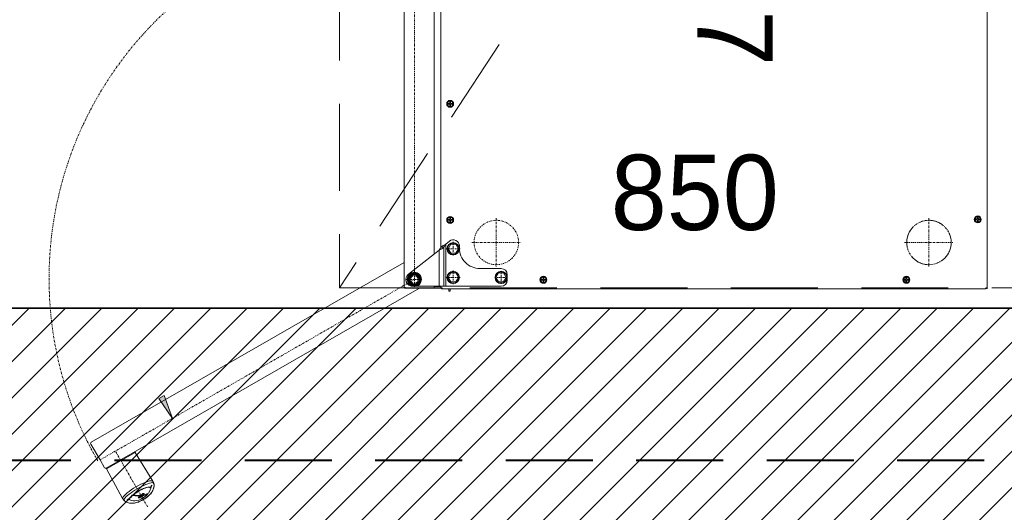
# Model space of a CAD drawing. Header units: millimetres. Extents: x -740 to 33545, y -26688 to 22494.
# Tile 88 of 256: x 9043 to 9187, y 10373 to 10445. Entities that reach past the tile are written whole.
import ezdxf

# ---------------------------------------------------------------- set-up
doc = ezdxf.new("R2010")
doc.units = ezdxf.units.MM
doc.header["$MEASUREMENT"] = 0
for name, pattern in [('DASHDOT2', [0.5, 0.25, -0.125, 0, -0.125]), ('DASHED', [19.05, 12.7, -6.35]), ('DIVIDE2', [0.625, 0.25, -0.125, 0, -0.125, 0, -0.125]), ('HIDDEN2', [4.7625, 3.175, -1.5875])]:
    doc.linetypes.add(name, pattern=pattern)
doc.layers.get('Defpoints').update_dxf_attribs({"color": 252})
for name, color, linetype, lineweight in [('_IS_POZA_ZAKRESEM', 2, 'DASHED', 40), ('A_istniejące ściany', 252, 'Continuous', 35), ('A_wyposażenie', 252, 'Continuous', 9), ('l.wypełnien', 252, 'Continuous', 5), ('wymiarowanie', 252, 'Continuous', 9)]:
    doc.layers.add(name, color=color, linetype=linetype, lineweight=lineweight)
doc.layers.add('TECHNOLOGIA KUCHNI', color=252, linetype='Continuous')
doc.layers.add('Wymiary mebli mm', color=252, linetype='Continuous')
doc.dimstyles.new('Wymiary elementów w mm', dxfattribs={"dimscale": 0.5, "dimtxt": 14, "dimasz": 20, "dimexe": 0, "dimexo": 1, "dimgap": 3, "dimtad": 1, "dimdec": 0, "dimlfac": 10, "dimtxsty": 'Standard', "dimblk": 'OBLIQUE', "dimcen": 5, "dimse1": 1, "dimse2": 1, "dimsd1": 1, "dimsd2": 1, "dimclrd": 256, "dimclre": 256, "dimclrt": 252, "dimadec": 0, "dimazin": 0, "dimtfac": 1, "dimtdec": 0, "dimtmove": 0, "dimatfit": 3, "dimldrblk": 'OBLIQUE', "dimfxl": 0, "dimlwd": -1, "dimlwe": -1, "dimarcsym": 0})

# ---------------------------------------------------------------- blocks, each defined once
blk = doc.blocks.new('*D1124')
at = {"layer": 'Defpoints', "color": 0}
for p in [(7617.6, 413.62), (7707.3, 413.62), (7707.3, 403.98)]:
    blk.add_point(p, dxfattribs=at)
at = {"layer": 'Wymiary mebli mm', "color": 252, "insert": (7662.45, 410.98), "char_height": 11, "attachment_point": 5}
blk.add_mtext('897', dxfattribs=at)
blk = doc.blocks.new('_Oblique')
at = {"color": 0, "linetype": 'ByBlock', "lineweight": -2}
blk.add_line((-0.5, -0.5), (0.5, 0.5), dxfattribs=at)
blk = doc.blocks.new('*D1125')
at = {"layer": 'Defpoints', "color": 0}
for p in [(7707.3, 447.67), (7650.96, 362.69), (7700.26, 362.69)]:
    blk.add_point(p, dxfattribs=at)
at = {"layer": 'Wymiary mebli mm', "color": 252, "insert": (7693.26, 405.18), "char_height": 11, "attachment_point": 5, "rotation": 90}
blk.add_mtext('850', dxfattribs=at)
blk = doc.blocks.new('ADWSAFSGDG')
at = {"layer": 'TECHNOLOGIA KUCHNI', "linetype": 'Continuous', "lineweight": 13}
blk.add_hatch(color=8, dxfattribs=at).paths.add_polyline_path([(7726.21, 328.92), (7723.31, 326.9), (7722.89, 327.71)])
at = {"layer": 'TECHNOLOGIA KUCHNI', "color": 8, "linetype": 'DIVIDE2', "lineweight": 13}
blk.add_line((7707.3, 447.85), (7622.6, 447.85), dxfattribs=at)
at = {"layer": 'TECHNOLOGIA KUCHNI', "color": 8, "linetype": 'Continuous', "lineweight": 13}
for p, q in [((7622.78, 447.85), (7707.12, 447.85)), ((7707.12, 447.67), (7707.12, 447.85)), ((7707.3, 447.67), (7707.12, 447.67)), ((7707.3, 447.67), (7707.3, 368.3)), ((7696.83, 446.56), (7696.83, 446.44)), ((7697.07, 446.56), (7696.83, 446.56)), ((7697.07, 446.44), (7696.83, 446.44)), ((7697.07, 446.8), (7697.07, 446.56)), ((7697.19, 446.8), (7697.07, 446.8)), ((7697.07, 446.44), (7697.07, 446.2)), ((7697.07, 446.2), (7697.19, 446.2)), ((7697.19, 446.56), (7697.19, 446.8)), ((7697.43, 446.56), (7697.19, 446.56)), ((7697.19, 446.2), (7697.19, 446.44)), ((7697.19, 446.44), (7697.43, 446.44)), ((7697.43, 446.44), (7697.43, 446.56)), ((7705.9, 436.14), (7705.66, 436.14)), ((7705.66, 436.14), (7705.66, 436.02)), ((7705.9, 436.02), (7705.66, 436.02)), ((7706.02, 436.38), (7705.9, 436.38)), ((7705.9, 436.38), (7705.9, 436.14)), ((7705.9, 436.02), (7705.9, 435.78)), ((7705.9, 435.78), (7706.02, 435.78)), ((7706.02, 436.14), (7706.02, 436.38)), ((7706.25, 436.14), (7706.02, 436.14)), ((7706.02, 436.02), (7706.25, 436.02)), ((7706.02, 435.78), (7706.02, 436.02)), ((7706.25, 436.02), (7706.25, 436.14)), ((7705.9, 383.14), (7705.66, 383.14)), ((7705.66, 383.14), (7705.66, 383.02)), ((7705.9, 383.02), (7705.66, 383.02)), ((7706.02, 383.38), (7705.9, 383.38)), ((7705.9, 383.38), (7705.9, 383.14)), ((7705.9, 383.02), (7705.9, 382.78)), ((7705.9, 382.78), (7706.02, 382.78)), ((7706.02, 383.14), (7706.02, 383.38)), ((7706.25, 383.14), (7706.02, 383.14)), ((7706.02, 383.02), (7706.25, 383.02)), ((7706.02, 382.78), (7706.02, 383.02)), ((7706.25, 383.02), (7706.25, 383.14)), ((7707.3, 383.45), (7707.35, 383.45)), ((7707.35, 383.45), (7707.3, 382.6)), ((7704.31, 376.9), (7704.31, 373.8)), ((7704.96, 377.27), (7705.61, 377.65)), ((7704.96, 376.52), (7704.96, 377.27)), ((7706.01, 377.79), (7705.21, 377.79)), ((7705.61, 377.65), (7706.25, 377.27)), ((7706.25, 377.27), (7706.25, 376.52)), ((7706.9, 364), (7706.9, 376.9)), ((7705.61, 376.15), (7704.96, 376.52)), ((7706.25, 376.52), (7705.61, 376.15)), ((7680.19, 369.52), (7679.95, 369.52)), ((7679.95, 369.52), (7679.95, 369.4)), ((7680.31, 369.76), (7680.19, 369.76)), ((7680.19, 369.76), (7680.19, 369.52)), ((7680.31, 369.52), (7680.31, 369.76)), ((7680.55, 369.52), (7680.31, 369.52)), ((7680.55, 369.4), (7680.55, 369.52)), ((7697.15, 369.52), (7696.91, 369.52)), ((7696.91, 369.52), (7696.91, 369.4)), ((7697.27, 369.76), (7697.15, 369.76)), ((7697.15, 369.76), (7697.15, 369.52)), ((7697.27, 369.52), (7697.27, 369.76)), ((7697.51, 369.52), (7697.27, 369.52)), ((7697.51, 369.4), (7697.51, 369.52)), ((7700.77, 370.29), (7701.42, 370.66)), ((7700.77, 369.54), (7700.77, 370.29)), ((7701.42, 369.16), (7700.77, 369.54)), ((7701.32, 370.81), (7701.02, 370.81)), ((7701.42, 370.66), (7702.06, 370.29)), ((7702.06, 369.54), (7701.42, 369.16)), ((7702.06, 370.29), (7702.06, 369.54)), ((7704.96, 370.29), (7705.61, 370.66)), ((7704.96, 369.54), (7704.96, 370.29)), ((7705.61, 369.16), (7704.96, 369.54)), ((7705.61, 370.66), (7706.25, 370.29)), ((7706.25, 369.54), (7705.61, 369.16)), ((7706.25, 370.29), (7706.25, 369.54)), ((7701.2, 368.12), (7652.43, 368.12)), ((7680.19, 369.4), (7679.95, 369.4)), ((7680.19, 369.4), (7680.19, 369.17)), ((7680.19, 369.17), (7680.31, 369.17)), ((7680.31, 369.4), (7680.55, 369.4)), ((7680.31, 369.17), (7680.31, 369.4)), ((7697.15, 369.4), (7696.91, 369.4)), ((7697.15, 369.4), (7697.15, 369.17)), ((7697.15, 369.17), (7697.27, 369.17)), ((7697.27, 369.4), (7697.51, 369.4)), ((7697.27, 369.17), (7697.27, 369.4)), ((7700.73, 368.82), (7700.31, 369.36)), ((7706.9, 368.82), (7700.73, 368.82)), ((7706.9, 368.56), (7701.18, 368.56)), ((7701.18, 368.56), (7701.18, 368.12)), ((7707.12, 368.12), (7706.9, 368.12)), ((7707, 367.12), (7707, 368.12)), ((7707.12, 368.3), (7707.3, 368.3)), ((7707.12, 368.12), (7707.12, 368.3)), ((7707.2, 368.14), (7707.2, 365.04)), ((7707.61, 369.44), (7707.3, 369.44)), ((7707.61, 369.25), (7707.3, 369.25)), ((7707.61, 369.25), (7707.61, 369.44)), ((7702.21, 367.12), (7653.03, 367.12)), ((7706.9, 367.87), (7701.63, 367.87)), ((7701.63, 367.87), (7705.12, 363.39)), ((7707.12, 367.12), (7706.9, 367.12)), ((7707.12, 362.93), (7707.12, 367.12)), ((7707.12, 366.92), (7707.12, 362.93)), ((7707.2, 365.04), (7707.2, 362.93)), ((7707.2, 364.97), (7733.49, 319.25)), ((7703.37, 362.73), (7653.03, 362.73)), ((7703.43, 362.73), (7703.37, 362.73)), ((7707.01, 362.73), (7703.43, 362.73)), ((7703.43, 362.73), (7729.69, 317.06)), ((7707.04, 362.76), (7707.04, 362.76)), ((7707.04, 362.75), (7707.04, 362.75)), ((7707.05, 362.77), (7707.05, 362.77)), ((7707.06, 362.78), (7707.06, 362.78)), ((7707.07, 362.81), (7707.07, 362.81)), ((7707.07, 362.8), (7707.07, 362.8)), ((7707.08, 362.83), (7707.08, 362.83)), ((7707.09, 362.85), (7707.09, 362.85)), ((7707.2, 362.93), (7707.12, 362.93)), ((7735.37, 326.04), (7731.18, 323.45)), ((7735.41, 326.06), (7735.37, 326.04)), ((7736.04, 326.22), (7735.95, 326.22)), ((7735.99, 326.22), (7735.99, 326.22)), ((7736.03, 326.22), (7735.99, 326.22)), ((7735.99, 326.22), (7736.04, 326.22)), ((7735.99, 325.88), (7736.02, 325.9)), ((7736.1, 325.81), (7735.99, 325.88)), ((7736.07, 326.22), (7736.03, 326.22)), ((7736.07, 326.22), (7736.04, 326.22)), ((7736.32, 325.66), (7736.35, 325.67)), ((7737.3, 325.09), (7737.14, 325.4)), ((7737.25, 325.31), (7737.22, 325.3)), ((7737.23, 324.8), (7737.2, 324.77)), ((7737.23, 324.8), (7737.23, 324.8)), ((7737.47, 324.44), (7737.45, 324.43)), ((7737.47, 324.44), (7737.45, 324.43)), ((7737.51, 324.64), (7737.49, 324.62)), ((7737.57, 324.27), (7737.55, 324.26)), ((7737.56, 323.88), (7737.55, 324.26)), ((7737.62, 324.4), (7737.67, 324.43)), ((7733.58, 319.3), (7731.18, 323.45)), ((7737.25, 323.35), (7737.39, 323.17)), ((7737.39, 323.17), (7737.37, 323.16)), ((7737.39, 323.17), (7737.37, 323.16)), ((7737.45, 323.05), (7737.48, 323.07)), ((7737.48, 323.07), (7737.45, 323.05)), ((7738.08, 322.69), (7738.09, 322.7)), ((7738.1, 322.55), (7738.08, 322.69)), ((7738.12, 322.29), (7738.09, 322.27)), ((7738.09, 322.27), (7738.12, 322.29)), ((7738.31, 321.97), (7738.38, 322.08)), ((7738.41, 322.12), (7738.36, 322.05)), ((7738.38, 322.08), (7738.41, 322.12)), ((7738.38, 322.08), (7738.4, 322.11)), ((7738.38, 322.08), (7738.38, 322.08)), ((7738.4, 322.11), (7738.42, 322.15)), ((7738.54, 322.49), (7738.41, 322.12)), ((7738.42, 322.15), (7738.41, 322.12)), ((7733.58, 319.3), (7737.91, 321.63)), ((7737.91, 321.63), (7737.96, 321.66)), ((7733.42, 319.37), (7733.44, 319.34)), ((7733.48, 319.18), (7733.47, 319.18)), ((7733.48, 319.19), (7733.48, 319.19)), ((7733.49, 319.22), (7733.49, 319.22)), ((7733.49, 319.2), (7733.49, 319.2)), ((7732.29, 318.33), (7729.96, 316.99)), ((7733.42, 318.98), (7732.29, 318.33)), ((7733.43, 319.12), (7733.43, 319.12)), ((7733.46, 319.15), (7733.46, 319.15)), ((7733.47, 319.17), (7733.47, 319.17)), ((7729.69, 317.05), (7729.68, 317.07)), ((7729.7, 317.04), (7729.69, 317.05)), ((7729.72, 317.02), (7729.7, 317.04)), ((7729.73, 317.01), (7729.72, 317.02)), ((7729.75, 316.99), (7729.73, 317.01)), ((7729.77, 316.98), (7729.75, 316.99)), ((7729.78, 316.97), (7729.77, 316.98))]:
    blk.add_line(p, q, dxfattribs=at)
at = {"layer": 'TECHNOLOGIA KUCHNI', "color": 8, "linetype": 'DASHDOT2', "lineweight": 13}
for p, q in [((7700.51, 435.79), (7700.51, 442.94)), ((7696.93, 439.37), (7703.76, 439.37)), ((7703.76, 439.37), (7704.08, 439.37)), ((7700.51, 372.62), (7700.51, 379.77)), ((7704.68, 376.9), (7706.53, 376.9)), ((7705.61, 375.97), (7705.61, 377.82)), ((7696.93, 376.2), (7704.08, 376.2)), ((7700.43, 369.91), (7702.4, 369.91)), ((7701.42, 368.93), (7701.42, 370.9)), ((7704.62, 369.91), (7706.59, 369.91)), ((7705.61, 368.93), (7705.61, 370.9)), ((7705.91, 364.23), (7705.91, 365.38)), ((7704.75, 364.23), (7652.83, 364.23)), ((7704.75, 364.23), (7705.91, 364.23)), ((7705.91, 363.07), (7705.91, 364.23)), ((7705.91, 364.23), (7707.06, 364.23)), ((7705.91, 364.23), (7732.29, 318.33)), ((7731.12, 320.65), (7739.18, 325.3))]:
    blk.add_line(p, q, dxfattribs=at)
at = {"layer": 'TECHNOLOGIA KUCHNI', "color": 8, "linetype": 'Continuous', "lineweight": 13}
for points in [[(7700.73, 368.82), (7700.78, 368.72), (7700.83, 368.63), (7700.88, 368.54), (7700.93, 368.46), (7700.98, 368.38), (7701.03, 368.3), (7701.08, 368.24), (7701.13, 368.18), (7701.18, 368.12)], [(7700.73, 368.82), (7700.81, 368.76), (7700.88, 368.71), (7700.96, 368.67), (7701.03, 368.62), (7701.11, 368.59), (7701.18, 368.56)], [(7701.18, 368.56), (7701.23, 368.51), (7701.28, 368.45), (7701.33, 368.38), (7701.38, 368.3), (7701.43, 368.22), (7701.48, 368.14), (7701.53, 368.05), (7701.58, 367.96), (7701.63, 367.87)], [(7701.18, 368.12), (7701.26, 368.1), (7701.33, 368.06), (7701.41, 368.02), (7701.48, 367.97), (7701.55, 367.92), (7701.63, 367.87)], [(7707.01, 362.73), (7707.01, 362.73), (7707.02, 362.73), (7707.03, 362.74), (7707.04, 362.75), (7707.04, 362.76), (7707.05, 362.77), (7707.06, 362.78), (7707.07, 362.8), (7707.07, 362.81), (7707.08, 362.83)], [(7707.08, 362.83), (7707.09, 362.85), (7707.1, 362.87), (7707.1, 362.89), (7707.12, 362.93)], [(7736.2, 323.58), (7736, 323.94), (7735.82, 324.31), (7735.66, 324.68), (7735.52, 325.02), (7735.42, 325.32), (7735.36, 325.58), (7735.32, 325.79), (7735.32, 325.94), (7735.36, 326.03)], [(7735.63, 326.05), (7735.57, 326.07), (7735.5, 326.07), (7735.43, 326.06), (7735.36, 326.03)], [(7735.36, 326.03), (7735.36, 326.03), (7735.37, 326.04), (7735.37, 326.04)], [(7735.64, 326.07), (7735.56, 326.08), (7735.47, 326.08), (7735.37, 326.04)], [(7735.99, 326.22), (7735.86, 326.22), (7735.66, 326.18), (7735.41, 326.06)], [(7735.63, 326.05), (7735.6, 325.95), (7735.62, 325.78), (7735.68, 325.56), (7735.77, 325.31), (7735.88, 325.03), (7736.01, 324.73), (7736.15, 324.41), (7736.31, 324.08), (7736.5, 323.75)], [(7735.64, 326.07), (7735.63, 326.06), (7735.63, 326.06), (7735.63, 326.05)], [(7735.95, 326.22), (7735.86, 326.2), (7735.76, 326.16), (7735.64, 326.07)], [(7735.99, 325.89), (7735.99, 325.89), (7735.99, 325.89), (7735.99, 325.88)], [(7736.02, 325.9), (7736.13, 325.83), (7736.24, 325.75), (7736.35, 325.67)], [(7737.14, 325.4), (7736.8, 325.59), (7736.42, 325.76), (7736.02, 325.9)], [(7736.04, 326.22), (7736.39, 326.17), (7736.7, 326.06), (7736.98, 325.91), (7737.26, 325.69), (7737.53, 325.41), (7737.79, 325.06), (7738.05, 324.65)], [(7738.08, 324.67), (7738.03, 324.76), (7737.95, 324.89), (7737.87, 325.01), (7737.79, 325.12), (7737.71, 325.22), (7737.63, 325.32), (7737.54, 325.42), (7737.44, 325.52), (7737.34, 325.63), (7737.22, 325.74), (7737.07, 325.85), (7736.9, 325.96), (7736.73, 326.05), (7736.57, 326.11), (7736.41, 326.16), (7736.27, 326.19), (7736.14, 326.21), (7736.07, 326.22)], [(7736.32, 325.66), (7736.21, 325.74), (7736.1, 325.81)], [(7736.82, 323.94), (7736.69, 324.19), (7736.56, 324.44), (7736.45, 324.69), (7736.37, 324.92), (7736.3, 325.13), (7736.25, 325.31), (7736.24, 325.47), (7736.26, 325.59), (7736.32, 325.66)], [(7736.35, 325.67), (7736.29, 325.6), (7736.27, 325.49), (7736.28, 325.33), (7736.32, 325.15), (7736.39, 324.93), (7736.48, 324.7), (7736.59, 324.46), (7736.71, 324.2), (7736.85, 323.96)], [(7737.49, 324.62), (7737.42, 324.85), (7737.33, 325.08), (7737.22, 325.3)], [(7737.25, 325.31), (7737.36, 325.09), (7737.45, 324.87), (7737.51, 324.64)], [(7737.88, 324.55), (7737.74, 324.76), (7737.59, 324.97), (7737.43, 325.15), (7737.25, 325.31)], [(7737.47, 324.44), (7737.41, 324.77), (7737.3, 325.09)], [(7737.9, 321.63), (7737.81, 321.64), (7737.68, 321.72), (7737.51, 321.85), (7737.32, 322.04), (7737.1, 322.28), (7736.88, 322.57), (7736.64, 322.89), (7736.41, 323.23), (7736.2, 323.58)], [(7736.5, 323.75), (7736.69, 323.44), (7736.88, 323.14), (7737.08, 322.86), (7737.28, 322.6), (7737.47, 322.36), (7737.64, 322.15), (7737.81, 321.99), (7737.95, 321.88), (7738.05, 321.85)], [(7737.37, 323.16), (7737.23, 323.33), (7737.09, 323.53), (7736.95, 323.73), (7736.82, 323.94)], [(7736.85, 323.96), (7736.98, 323.74), (7737.12, 323.54), (7737.25, 323.35)], [(7737.2, 324.77), (7737.19, 324.72), (7737.2, 324.66), (7737.21, 324.6), (7737.24, 324.52), (7737.27, 324.43), (7737.31, 324.34), (7737.36, 324.25)], [(7737.21, 324.77), (7737.27, 324.69), (7737.33, 324.61), (7737.39, 324.52), (7737.45, 324.43)], [(7737.47, 324.44), (7737.42, 324.53), (7737.36, 324.62), (7737.29, 324.71), (7737.23, 324.8)], [(7737.49, 324.06), (7737.46, 324.11), (7737.43, 324.15), (7737.39, 324.2), (7737.36, 324.25)], [(7737.39, 323.17), (7737.45, 323.49), (7737.48, 323.79), (7737.49, 324.06)], [(7737.45, 324.43), (7737.45, 324.43), (7737.45, 324.43), (7737.45, 324.43)], [(7737.45, 323.05), (7737.52, 323.48), (7737.56, 323.88)], [(7737.57, 324.27), (7737.58, 323.91), (7737.55, 323.51), (7737.48, 323.07)], [(7737.49, 324.62), (7737.53, 324.58), (7737.57, 324.52), (7737.6, 324.47), (7737.64, 324.41)], [(7737.51, 324.64), (7737.55, 324.59), (7737.59, 324.54), (7737.63, 324.48), (7737.67, 324.43)], [(7737.76, 323.89), (7737.72, 323.99), (7737.67, 324.08), (7737.62, 324.18), (7737.57, 324.27)], [(7737.64, 324.41), (7737.69, 324.32), (7737.72, 324.23), (7737.75, 324.14), (7737.77, 324.06), (7737.78, 323.99), (7737.77, 323.94)], [(7737.67, 324.43), (7737.71, 324.34), (7737.75, 324.25), (7737.78, 324.16), (7737.8, 324.08), (7737.8, 324.02), (7737.8, 323.96), (7737.79, 323.91), (7737.76, 323.89)], [(7737.77, 323.94), (7737.76, 323.9), (7737.75, 323.9)], [(7738.09, 322.7), (7738.16, 322.78), (7738.22, 322.94), (7738.25, 323.15), (7738.25, 323.4), (7738.21, 323.68), (7738.14, 323.98), (7738.02, 324.27), (7737.88, 324.55)], [(7738.05, 324.65), (7738.31, 324.15), (7738.5, 323.68), (7738.59, 323.25), (7738.6, 322.86), (7738.54, 322.49)], [(7738.42, 322.15), (7738.45, 322.21), (7738.5, 322.33), (7738.54, 322.48), (7738.58, 322.65), (7738.6, 322.82), (7738.61, 323), (7738.6, 323.18), (7738.58, 323.35), (7738.55, 323.51), (7738.51, 323.66), (7738.47, 323.8), (7738.43, 323.93), (7738.38, 324.06), (7738.33, 324.18), (7738.27, 324.3), (7738.21, 324.44), (7738.14, 324.57), (7738.08, 324.67)], [(7737.37, 323.16), (7737.37, 323.16), (7737.37, 323.16), (7737.37, 323.16)], [(7737.45, 323.05), (7737.45, 323.05), (7737.45, 323.05), (7737.45, 323.05)], [(7738.09, 322.27), (7737.95, 322.54), (7737.74, 322.8), (7737.45, 323.05)], [(7737.48, 323.07), (7737.77, 322.82), (7737.98, 322.56), (7738.12, 322.29)], [(7738.12, 322.29), (7738.11, 322.42), (7738.1, 322.55)], [(7737.9, 321.63), (7737.96, 321.68), (7738.01, 321.73), (7738.04, 321.79), (7738.05, 321.85)], [(7737.91, 321.63), (7737.91, 321.63), (7737.9, 321.63), (7737.9, 321.63)], [(7738.07, 321.85), (7738.06, 321.79), (7738.02, 321.74), (7737.98, 321.68), (7737.91, 321.63)], [(7737.96, 321.66), (7738.18, 321.81), (7738.31, 321.97)], [(7738.05, 321.85), (7738.06, 321.85), (7738.06, 321.85), (7738.07, 321.85)], [(7738.36, 322.05), (7738.3, 321.98), (7738.21, 321.92), (7738.07, 321.85)]]:
    blk.add_lwpolyline(points, dxfattribs=at)
blk.add_lwpolyline([(7726.21, 328.92), (7723.31, 326.9), (7722.89, 327.71), (7726.21, 328.92)], close=True, dxfattribs=at)
for centre, radius in [((7697.13, 446.5), 0.508), ((7697.13, 446.5), 0.409), ((7705.96, 436.08), 0.508), ((7705.96, 436.08), 0.409), ((7705.96, 383.08), 0.508), ((7705.96, 383.08), 0.409), ((7705.61, 376.9), 0.893), ((7705.61, 376.9), 0.841), ((7705.61, 376.9), 0.000998), ((7680.25, 369.46), 0.508), ((7680.25, 369.46), 0.409), ((7697.21, 369.46), 0.508), ((7697.21, 369.46), 0.409), ((7701.42, 369.91), 0.893), ((7701.42, 369.91), 0.841), ((7701.42, 369.91), 0.000998), ((7705.61, 369.91), 0.893), ((7705.61, 369.91), 0.841), ((7705.61, 369.91), 0.000998), ((7705.91, 364.23), 1.05), ((7705.91, 364.23), 0.998), ((7705.91, 364.23), 0.908), ((7705.91, 364.23), 0.838), ((7705.91, 364.23), 0.723), ((7705.91, 364.23), 0.569)]:
    blk.add_circle(centre, radius, dxfattribs=at)
at = {"layer": 'TECHNOLOGIA KUCHNI', "color": 8, "linetype": 'HIDDEN2', "lineweight": 13}
blk.add_circle((7700.51, 439.37), 3.25, dxfattribs=at)
at = {"layer": 'TECHNOLOGIA KUCHNI', "color": 8, "linetype": 'DASHDOT2', "lineweight": 13}
for centre in [(7700.51, 439.37), (7700.51, 376.2)]:
    blk.add_circle(centre, 3.25, dxfattribs=at)
at = {"layer": 'TECHNOLOGIA KUCHNI', "color": 8, "linetype": 'Continuous', "lineweight": 13}
for centre, radius, start, end in [((7707.12, 447.67), 0.18, 0, 90), ((7707.02, 447.57), 0.18, 33.7491, 56.2509), ((7705.21, 376.9), 0.898, 90, 180), ((7706.01, 376.9), 0.898, 0, 90), ((7701.32, 373.8), 2.99, 270, 0), ((7701.02, 369.91), 0.898, 90, 217.9325), ((7706.9, 368.09), 0.0998, 289.7475, 0), ((7707.02, 368.4), 0.18, 303.7491, 326.2509), ((7707.12, 368.3), 0.18, 270, 0), ((7705.36, 372.4), 4.68, 289.3095, 289.7474), ((7705.91, 364), 0.998, 217.9325, 0), ((7707.01, 362.93), 0.196, 270, 0), ((7707.01, 362.93), 0.116, 314.3647, 0), ((7731.23, 323.36), 0.0998, 121.6703, 209.9991), ((7733.32, 319.15), 0.196, 300, 30), ((7733.53, 319.39), 0.0998, 210.6351, 298.3282), ((7729.86, 317.16), 0.2, 245.9304, 300)]:
    blk.add_arc(centre, radius, start, end, dxfattribs=at)
at = {"layer": 'TECHNOLOGIA KUCHNI', "color": 8, "linetype": 'DASHDOT2', "lineweight": 13}
for start, end in [(187.3616, 270), (270, 299.9914)]:
    blk.add_arc((7705.81, 364.23), 53.34, start, end, dxfattribs=at)
at = {"layer": 'Wymiary mebli mm', "color": 8}
dim = blk.add_linear_dim(base=(7700.26, 362.69), p1=(7707.3, 447.67), p2=(7650.96, 362.69), angle=90, dimstyle='Wymiary elementów w mm', override={"dimtxt": 22}, dxfattribs=at)
dim.commit()
dim.dimension.update_dxf_attribs({"geometry": '*D1125', "text_midpoint": (7693.26, 405.18)})
dim = blk.add_linear_dim(base=(7707.3, 403.98), p1=(7617.6, 413.62), p2=(7707.3, 413.62), dimstyle='Wymiary elementów w mm', override={"dimtxt": 22}, dxfattribs=at)
dim.commit()
dim.dimension.update_dxf_attribs({"geometry": '*D1124', "text_midpoint": (7662.45, 410.98)})

msp = doc.modelspace()

# ---------------------------------------------------------------- hatches: boundary and pattern name
at = {"layer": 'l.wypełnien'}
h = msp.add_hatch(dxfattribs=at)
h.set_pattern_fill('ANSI31', color=256, scale=30, style=0)
h.paths.add_polyline_path([(8887.19, 10284.84), (8887.19, 10539.8), (8932.19, 10539.8), (8932.19, 10402.52), (9059.57, 10402.52), (9368.19, 10402.52), (9394.23, 10402.52), (9416.72, 10402.52), (9416.72, 10359.34), (9405.31, 10359.34), (9376.25, 10359.34), (8932.19, 10359.34), (8932.19, 10284.84)])
h.paths.add_polyline_path([(9871.19, 10801.99), (9871.19, 10791.99), (9878.23, 10791.99), (9890.23, 10791.99), (10052.23, 10791.99), (10052.23, 10564.52), (10066.23, 10564.52), (10066.23, 10706), (10066.23, 10711.93), (10066.23, 10711.98), (10066.23, 10728.73), (10066.23, 10765.23), (10066.23, 10776), (10066.23, 10781.93), (10066.23, 10781.98), (10066.23, 10781.93), (10066.23, 10776), (10066.22, 10776), (10066.23, 10781.93), (10066.23, 10781.98), (10066.23, 10791.99), (10125.49, 10791.99), (10125.49, 10808.08), (10125.49, 10819.93), (10125.49, 10834.32), (10058.81, 10834.32), (9924.19, 10834.32), (9924.19, 10862.32), (9879.19, 10862.32), (9879.19, 10834.32), (9871.19, 10834.32), (9871.19, 10801.99)])
h.paths.add_polyline_path([(9570.47, 10794.52), (9731.23, 10794.52), (9731.23, 10731.52), (9748.23, 10731.52), (9748.23, 10793.99), (9768.19, 10793.99), (9768.19, 10801.99), (9781.19, 10801.99), (9781.19, 10834.32), (9769.78, 10834.32), (9645.19, 10834.32), (9645.19, 10833.52), (9604.19, 10833.52), (9570.47, 10833.52)])
h.paths.add_polyline_path([(9394.23, 10794.52), (9428.47, 10794.52), (9428.47, 10833.52), (9388.19, 10833.52), (9388.19, 10794.52), (9394.23, 10794.52)])
h.paths.add_polyline_path([(9428.47, 10794.52), (9428.47, 10833.52), (9448.47, 10833.52), (9448.47, 10794.52)])
h.paths.add_polyline_path([(9550.47, 10794.52), (9570.47, 10794.52), (9570.47, 10833.52), (9550.47, 10833.52)])
h.paths.add_polyline_path([(9368.19, 10794.52), (9388.19, 10794.52), (9388.19, 10833.52), (9368.19, 10833.52)])
h.paths.add_polyline_path([(9604.19, 10833.52), (9604.19, 10849.32), (9645.19, 10849.32), (9645.19, 10833.52)])
h.paths.add_polyline_path([(9368.19, 10422.52), (9368.19, 10402.52), (9394.23, 10402.52), (9394.23, 10422.52)])
h.paths.add_polyline_path([(9368.19, 10774.52), (9394.23, 10774.52), (9394.23, 10794.52), (9368.19, 10794.52)])

# ---------------------------------------------------------------- linework, layer by layer
at = {"layer": '_IS_POZA_ZAKRESEM'}
msp.add_line((8904.92, 10380.33), (9899.13, 10380.33), dxfattribs=at)
at = {"layer": 'A_istniejące ściany'}
msp.add_lwpolyline([(9368.19, 10402.52), (9059.57, 10402.52), (8932.19, 10402.52)], dxfattribs=at)
at = {"layer": 'A_wyposażenie', "linetype": 'DASHED'}
msp.add_line((9270.21, 10680.02), (9090.19, 10405.52), dxfattribs=at)
msp.add_lwpolyline([(9090.19, 10405.52), (9270.19, 10405.52), (9270.21, 10680.02), (9090.19, 10680.02)], close=True, dxfattribs=at)

# ---------------------------------------------------------------- block references
at = {"layer": 'A_wyposażenie', "rotation": 270}
msp.add_blockref('ADWSAFSGDG', (8736.89, 18112.63), dxfattribs=at)

# ---------------------------------------------------------------- texts
at = {"layer": 'wymiarowanie', "insert": (5416.61, 10500.81), "char_height": 12, "width": 621.5287, "attachment_point": 1}
msp.add_mtext('\\pi75.04874;{\\fCentury Gothic|b0|i0|c238|p34;Gzyms okapowy: warstwa tynkarska - wyprawa dekoracyjna z tynku }\\pi74.52074;{\\fCentury Gothic|b0|i0|c238|p34;silikonowego o strukturze baranka o uziarnieniu 1,5 lub 2mm; kolor wg }\\pi75.55274;{\\fCentury Gothic|b0|i0|c238|p34;NCS:S4000-N}\\P\\pi304.86074;{\\fCentury Gothic|b0|i0|c238|p34;grubość styropianu 20 cm+5 cm + 5 cm}\\P\\pi621.52874;{\\fCentury Gothic|b0|i0|c238|p34; }', dxfattribs=at)

doc.saveas('drawing.dxf')
